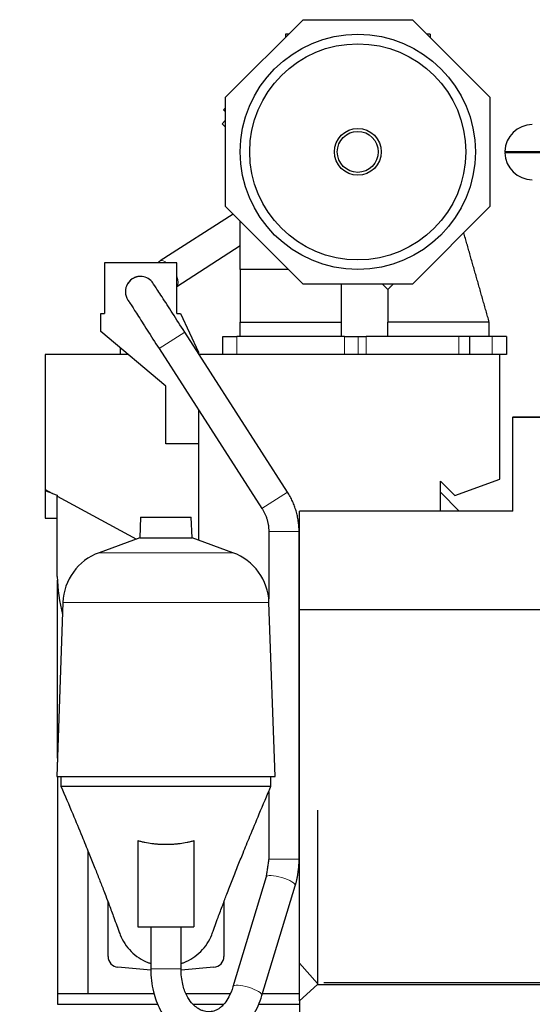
# Model space of a CAD drawing. Header units: inches. Extents: x 0 to 23760, y -13 to 16800.
# Tile 97 of 247: x 1380 to 2088, y 13275 to 14634. Entities that reach past the tile are written whole.
import ezdxf

# ---------------------------------------------------------------- set-up
doc = ezdxf.new("R2010")
doc.units = ezdxf.units.IN
doc.layers.add('1', color=7, linetype='Continuous', true_color=0xffffff)
doc.layers.add('254', color=7, linetype='Continuous', true_color=0xffffff)
doc.styles.add('latin_extended', font='simplex.shx')
doc.dimstyles.get("Standard").update_dxf_attribs({"dimtxt": 0.18, "dimasz": 0.18, "dimexe": 0.18, "dimexo": 0.0625, "dimgap": 0.09, "dimtad": 0, "dimtih": 1, "dimtoh": 1, "dimdec": 4, "dimzin": 0, "dimdsep": 46, "dimtxsty": 'Standard', "dimcen": 0.09, "dimadec": 0, "dimazin": 0, "dimtfac": 1, "dimtdec": 4, "dimtofl": 0, "dimtmove": 0, "dimatfit": 3, "dimfxl": 1, "dimtolj": 1, "dimtzin": 0, "dimarcsym": 0})

# ---------------------------------------------------------------- blocks, each defined once
blk = doc.blocks.new('_U1')
at = {"layer": '254', "color": 3, "linetype": 'Continuous', "lineweight": 13, "transparency": 16777216}
for p, q in [((9381.2, 13713.8), (9381.2, 10310.8)), ((1141.5, 11977.8), (1141.5, 10310.8)), ((1281.5, 10350.8), (9241.2, 10350.8))]:
    blk.add_line(p, q, dxfattribs=at)
at = {"layer": '254', "color": 3, "transparency": 16777216}
for points in [[(1281.5, 10374.1), (1281.5, 10327.5), (1141.5, 10350.8)], [(9241.2, 10327.5), (9241.2, 10374.1), (9381.2, 10350.8)]]:
    blk.add_solid(points, dxfattribs=at)
at = {"layer": 'Defpoints', "color": 0, "transparency": 16777216}
for p in [(9381.2, 13753.8), (1141.5, 12017.8), (9381.2, 10350.8)]:
    blk.add_point(p, dxfattribs=at)
at = {"layer": '254', "color": 2, "lineweight": 13, "transparency": 16777216, "insert": (4376.5, 10560.8), "char_height": 140, "attachment_point": 1, "style": 'latin_extended'}
blk.add_mtext('\\A1;8240', dxfattribs=at)

msp = doc.modelspace()

# ---------------------------------------------------------------- linework, layer by layer
at = {"layer": '1', "color": 2, "linetype": 'Continuous', "lineweight": 25}
for p, q in [((1664.562, 14527.375), (1771.468, 14634.281)), ((1771.468, 14634.281), (1922.656, 14634.281)), ((1922.656, 14634.281), (2029.562, 14527.375)), ((1751.468, 14614.281), (1747.062, 14614.281)), ((1747.062, 14614.281), (1747.062, 14609.875)), ((1947.062, 14614.281), (1942.656, 14614.281)), ((1947.062, 14614.281), (1947.062, 14609.875)), ((1664.562, 14376.187), (1664.562, 14527.375)), ((2029.562, 14527.375), (2029.562, 14376.187)), ((1661.8, 14509.764), (1664.562, 14512.526)), ((1664.562, 14507.002), (1661.8, 14509.764)), ((1664.562, 14495.556), (1659.679, 14490.672)), ((1659.679, 14490.672), (1664.562, 14485.788)), ((2050.068, 14452.431), (2051.068, 14451.404)), ((2050.068, 14452.431), (2189.293, 14452.431)), ((2050.068, 14450.377), (2051.068, 14451.404)), ((2190.479, 14450.377), (2050.068, 14450.377)), ((2051.068, 14451.404), (2189.888, 14451.404)), ((1771.468, 14269.281), (1664.562, 14376.187)), ((2029.562, 14376.187), (1922.656, 14269.281)), ((1674.809, 14365.935), (1574.035, 14301.104)), ((1684.562, 14289.281), (1684.562, 14356.186)), ((1597.105, 14266.005), (1684.562, 14322.269)), ((1497.104, 14298.781), (1497.104, 14228.781)), ((1597.104, 14298.781), (1497.104, 14298.781)), ((1597.104, 14228.781), (1597.104, 14298.781)), ((1684.647, 14289.281), (1684.562, 14289.281)), ((1684.838, 14289.281), (1684.64, 14289.281)), ((1922.656, 14269.281), (1771.468, 14269.281)), ((1881.069, 14269.281), (1888.567, 14261.783)), ((1492.104, 14228.781), (1497.104, 14228.781)), ((1492.104, 14203.781), (1492.104, 14228.781)), ((1597.104, 14228.781), (1602.104, 14228.781)), ((1602.104, 14228.781), (1627.104, 14175.168)), ((1684.562, 14216.781), (1754.669, 14216.781)), ((1684.562, 14196.781), (1684.562, 14216.781)), ((1754.669, 14216.781), (1824.567, 14216.781)), ((1824.567, 14196.781), (1824.567, 14216.781)), ((1888.567, 14196.781), (1888.567, 14216.781)), ((1888.567, 14216.781), (1888.595, 14216.781)), ((2028.539, 14216.781), (2028.567, 14216.781)), ((2028.567, 14196.781), (2028.567, 14216.781)), ((2028.567, 14216.781), (2028.567, 14216.781)), ((1582.104, 14128.262), (1492.104, 14203.781)), ((1750.002, 13982.143), (1608.006, 14202.863)), ((1660.567, 14196.781), (1680.067, 14196.781)), ((1660.567, 14171.781), (1660.567, 14196.781)), ((1828.663, 14196.781), (1680.067, 14196.781)), ((1828.663, 14196.781), (1847.715, 14196.781)), ((1847.715, 14196.781), (1858.462, 14196.781)), ((1986.567, 14196.781), (1858.462, 14196.781)), ((2001.567, 14196.781), (1986.567, 14196.781)), ((2032.567, 14196.781), (2001.565, 14196.781)), ((2001.567, 14196.781), (2001.567, 14171.781)), ((2052.567, 14196.781), (2032.567, 14196.781)), ((2052.567, 14196.781), (2052.567, 14171.781)), ((1519.101, 14181.128), (1519.101, 14171.781)), ((1572.684, 14180.139), (1714.681, 13959.419)), ((1530.24, 14171.781), (1415.104, 14171.781)), ((1415.104, 14171.781), (1415.104, 13985.643)), ((1627.104, 14175.168), (1627.104, 14173.176)), ((2043.304, 14171.781), (1628.008, 14171.781)), ((1828.663, 14171.781), (1680.067, 14171.781)), ((2043.304, 13999.781), (2043.304, 14171.781)), ((2052.567, 14171.781), (2043.305, 14171.781)), ((1582.104, 14048.781), (1582.104, 14128.262)), ((1627.104, 14095.54), (1627.104, 13915.585)), ((2061.104, 14085.796), (2123.104, 14085.796)), ((2061.104, 14085.796), (2061.104, 14085.692)), ((2061.104, 13955.796), (2061.104, 14085.692)), ((2061.104, 14085.692), (2123.104, 14085.692)), ((1627.104, 14048.781), (1582.104, 14048.781)), ((1961.104, 13997.315), (1980.943, 13977.476)), ((1961.104, 13955.792), (1961.104, 13997.315)), ((1980.943, 13977.476), (2043.304, 13999.781)), ((1415.104, 13985.643), (1415.104, 13983.781)), ((1415.104, 13985.643), (1425.507, 13979.995)), ((1415.104, 13983.783), (1415.104, 13945.796)), ((1425.507, 13979.995), (1415.104, 13983.781)), ((1425.507, 13979.995), (1431.835, 13977.691)), ((1431.835, 13977.691), (1431.835, 13976.559)), ((1431.835, 13865.528), (1431.835, 13976.559)), ((1431.835, 13976.559), (1541.311, 13917.118)), ((1961.102, 13981.783), (1987.088, 13955.797)), ((1961.102, 13981.783), (1987.088, 13955.797)), ((1766.604, 13819.692), (1766.604, 13955.796)), ((2061.104, 13955.796), (1766.604, 13955.796)), ((1415.104, 13945.796), (1431.835, 13945.796)), ((1547.052, 13947.321), (1546.058, 13918.845)), ((1547.052, 13947.321), (1582.104, 13947.321)), ((1582.104, 13947.321), (1617.157, 13947.321)), ((1618.151, 13918.845), (1617.157, 13947.321)), ((1724.062, 13927.498), (1724.062, 13834.657)), ((1766.062, 13475.236), (1766.062, 13927.498)), ((1546.058, 13918.845), (1489.76, 13898.354)), ((1546.058, 13918.845), (1582.104, 13918.845)), ((1582.104, 13918.845), (1618.151, 13918.845)), ((1674.449, 13898.354), (1618.151, 13918.845)), ((1432.104, 13614.782), (1432.104, 13860.485)), ((1439.8, 13829.59), (1431.411, 13589.367)), ((1732.798, 13589.367), (1724.409, 13829.59)), ((1766.604, 13331.536), (1766.604, 13819.692)), ((1766.604, 13819.692), (2123.104, 13819.692)), ((1432.3, 13614.781), (1432.104, 13614.781)), ((1432.104, 13614.781), (1432.104, 13609.22)), ((1431.411, 13589.367), (1582.104, 13589.367)), ((1432.104, 13589.365), (1432.104, 13289.781)), ((1437.104, 13589.367), (1437.104, 13575.796)), ((1582.104, 13589.367), (1732.798, 13589.367)), ((1727.104, 13575.796), (1727.104, 13589.367)), ((1724.062, 13568.628), (1724.062, 13475.236)), ((1791.604, 13542.983), (1791.604, 13301.95)), ((1543.454, 13500.753), (1543.454, 13381.796)), ((1620.755, 13500.753), (1620.755, 13381.796)), ((1474.104, 13487.259), (1474.104, 13289.796)), ((1720.505, 13450.692), (1674.55, 13299.1)), ((1714.744, 13286.915), (1760.699, 13438.507)), ((1502.104, 13340.796), (1502.104, 13416.181)), ((1662.104, 13416.182), (1662.104, 13340.796)), ((1543.454, 13381.796), (1620.755, 13381.796)), ((1561.104, 13381.796), (1561.104, 13323.644)), ((1603.104, 13323.644), (1603.104, 13381.796)), ((1561.313, 13321.871), (1515.797, 13325.853)), ((1648.412, 13325.853), (1603.283, 13321.905)), ((1766.604, 13279.775), (1766.604, 13331.539)), ((1766.604, 13331.536), (1791.604, 13303.351)), ((1791.604, 13301.95), (1766.604, 13279.775)), ((1791.604, 13301.95), (2123.104, 13301.95)), ((1800.09, 13304.721), (2123.104, 13304.721)), ((1432.104, 13289.783), (1432.104, 13274.781)), ((1432.104, 13289.781), (1565.697, 13289.781)), ((1474.104, 13289.796), (1565.686, 13289.796)), ((1609.777, 13289.796), (1670.845, 13289.796)), ((1609.779, 13289.781), (1670.844, 13289.781)), ((1715.608, 13289.781), (1766.599, 13289.781)), ((1715.614, 13289.796), (1766.603, 13289.796)), ((1432.104, 13274.781), (1571.25, 13274.781)), ((1619.68, 13274.781), (1661.799, 13274.781)), ((1709.335, 13274.781), (1766.601, 13274.781)), ((1766.604, 13279.775), (1766.604, 12665.725))]:
    msp.add_line(p, q, dxfattribs=at)
at = {"layer": '1', "color": 110, "linetype": 'Continuous', "lineweight": 13}
for p, q in [((1608.006, 14202.863), (1572.684, 14180.139)), ((1680.067, 14196.781), (1680.067, 14171.781)), ((1828.663, 14171.781), (1828.663, 14196.781)), ((1847.715, 14171.781), (1847.715, 14196.781)), ((1858.462, 14196.781), (1858.462, 14171.781)), ((1986.567, 14171.781), (1986.567, 14196.781)), ((2032.567, 14171.781), (2032.567, 14196.781)), ((1750.002, 13982.143), (1714.681, 13959.419)), ((1766.062, 13927.498), (1724.062, 13927.498)), ((1489.76, 13898.354), (1582.104, 13898.354)), ((1582.104, 13898.354), (1674.449, 13898.354)), ((1439.8, 13829.59), (1582.104, 13829.59)), ((1582.104, 13829.59), (1724.409, 13829.59)), ((1766.062, 13475.236), (1724.062, 13475.236)), ((1561.104, 13323.644), (1603.104, 13323.644))]:
    msp.add_line(p, q, dxfattribs=at)
at = {"layer": '1', "color": 2, "linetype": 'Continuous', "lineweight": 25}
for radius in [162.362, 149.215, 32.362, 28.291]:
    msp.add_circle((1847.062, 14451.781), radius, dxfattribs=at)
for centre, radius, start, end in [((2088.104, 14451.404), 38.05, 90, 178.453367), ((2088.104, 14451.404), 38.05, 181.546633, 270), ((1547.062, 14258.781), 21, 90, 221.90625), ((1547.062, 14258.781), 21, 41.88375, 90), ((1515.753, 13826.938), 76, 110, 178), ((1648.455, 13826.938), 76, 2, 70), ((1709.039, 13877.783), 277.474, 182.531357, 193.492239), ((1517.104, 13340.796), 15, 180, 265), ((1647.104, 13340.796), 15, 275, 0)]:
    msp.add_arc(centre, radius, start, end, dxfattribs=at)
at = {"layer": '1', "color": 110, "linetype": 'Continuous', "lineweight": 13}
for centre, major_axis, ratio, start_param, end_param in [((1585.397, 14283.443), (11.362, -17.661), 0.43020883, 2.29257724, 3.13737113), ((1585.397, 14283.443), (11.362, -17.661), 0.43020883, 0.04673119, 1.13224963), ((1740.602, 13444.599), (20.097, -6.092), 0.26120987, 0, 3.14159265), ((1694.647, 13293.008), (20.097, -6.092), 0.26120987, 0, 3.13432772)]:
    msp.add_ellipse(centre, major_axis=major_axis, ratio=ratio, start_param=start_param, end_param=end_param, dxfattribs=at)
at = {"layer": '1', "color": 2, "linetype": 'Continuous', "lineweight": 25}
for points, degree in [([(2028.567, 14216.781), (2011.011, 14278.43), (1993.456, 14340.079)], 2), ([(2028.567, 14216.781), (2011.012, 14278.43), (1993.456, 14340.079)], 2), ([(1574.031, 14301.102), (1572.736, 14300.268), (1571.468, 14299.452), (1570.228, 14298.653)], 3), ([(1684.562, 14289.281), (1684.562, 14253.031), (1684.562, 14216.781)], 2), ([(1684.562, 14289.281), (1684.562, 14253.031), (1684.562, 14216.781)], 2), ([(1824.567, 14216.781), (1824.567, 14243.03), (1824.567, 14269.28)], 2), ([(1888.567, 14261.783), (1888.567, 14239.282), (1888.567, 14216.781)], 2), ([(1888.567, 14261.783), (1888.567, 14239.282), (1888.567, 14216.781)], 2), ([(1888.629, 14261.846), (1890.135, 14263.351)], 1), ([(1890.135, 14263.351), (1896.064, 14269.281)], 1), ([(1958.567, 14216.781), (1888.567, 14216.781)], 1), ([(2028.567, 14216.781), (1958.567, 14216.781)], 1), ([(1766.062, 13927.498), (1765.692, 13957.072), (1750.002, 13982.143)], 2), ([(1714.681, 13959.419), (1724.168, 13944.868), (1724.062, 13927.498)], 2), ([(1437.104, 13575.796), (1437.104, 13575.796), (1437.221, 13575.796), (1437.745, 13575.796), (1438.616, 13575.796), (1439.833, 13575.796), (1441.393, 13575.796), (1443.292, 13575.796), (1445.526, 13575.796), (1448.088, 13575.796), (1450.973, 13575.796), (1454.174, 13575.796), (1457.684, 13575.796), (1461.493, 13575.796), (1465.592, 13575.796), (1469.973, 13575.796), (1474.623, 13575.796), (1479.533, 13575.796), (1484.689, 13575.796), (1490.08, 13575.796), (1495.693, 13575.796), (1501.514, 13575.796), (1507.53, 13575.796), (1513.724, 13575.796), (1520.084, 13575.796), (1526.593, 13575.796), (1533.236, 13575.796), (1539.996, 13575.796), (1546.858, 13575.796), (1553.805, 13575.796), (1560.82, 13575.796), (1567.886, 13575.796), (1574.987, 13575.796), (1582.104, 13575.796), (1589.222, 13575.796), (1596.323, 13575.796), (1603.389, 13575.796), (1610.404, 13575.796), (1617.351, 13575.796), (1624.213, 13575.796), (1630.973, 13575.796), (1637.616, 13575.796), (1644.125, 13575.796), (1650.484, 13575.796), (1656.679, 13575.796), (1662.694, 13575.796), (1668.515, 13575.796), (1674.128, 13575.796), (1679.52, 13575.796), (1684.676, 13575.796), (1689.585, 13575.796), (1694.236, 13575.796), (1698.616, 13575.796), (1702.716, 13575.796), (1706.525, 13575.796), (1710.034, 13575.796), (1713.235, 13575.796), (1716.121, 13575.796), (1718.683, 13575.796), (1720.916, 13575.796), (1722.815, 13575.796), (1724.375, 13575.796), (1725.593, 13575.796), (1726.464, 13575.796), (1726.988, 13575.796), (1727.104, 13575.796), (1727.104, 13575.796)], 3), ([(1724.062, 13475.236), (1720.502, 13450.682)], 1), ([(1760.702, 13438.517), (1765.921, 13456.237), (1766.062, 13475.236)], 2)]:
    msp.add_open_spline(points, degree=degree, dxfattribs=at)
for points, knots in [([(1685.129, 14289.281), (1685.123, 14289.281), (1685.028, 14289.281), (1684.934, 14289.281), (1684.838, 14289.281)], [0, 0, 0, 0, 0.06094147, 1, 1, 1, 1]), ([(1685.673, 14289.281), (1685.668, 14289.281), (1685.486, 14289.281), (1685.302, 14289.281), (1685.129, 14289.281)], [0, 0, 0, 0, 0.02780103, 1, 1, 1, 1]), ([(1686.782, 14289.281), (1686.772, 14289.281), (1686.403, 14289.281), (1686.035, 14289.281), (1685.673, 14289.281)], [0, 0, 0, 0, 0.02690254, 1, 1, 1, 1]), ([(1751.467, 14289.281), (1740.833, 14289.281), (1724.365, 14289.281), (1704.982, 14289.281), (1694.772, 14289.281), (1689.68, 14289.281), (1687.5, 14289.281), (1686.782, 14289.281)], [0, 0, 0, 0, 0.49318875, 0.76373395, 0.89900656, 0.96664286, 1, 1, 1, 1]), ([(1546.809, 14279.73), (1546.723, 14279.746), (1544.456, 14280.148), (1540.467, 14278.872), (1535.214, 14276.444), (1530.56, 14272.33), (1528.348, 14268.555), (1527.447, 14266.195)], [0, 0, 0, 0, 0.01047978, 0.27583607, 0.47045361, 0.70972914, 1, 1, 1, 1]), ([(1608.006, 14202.863), (1602.031, 14212.151), (1590.915, 14229.408), (1575.847, 14252.736), (1565.517, 14268.639), (1562.967, 14272.462), (1562.699, 14272.798)], [0, 0, 0, 0, 0.24614092, 0.4949462, 0.74637971, 1, 1, 1, 1]), ([(1531.425, 14244.764), (1531.309, 14244.863), (1533.018, 14242.065), (1541.998, 14227.952), (1556.019, 14206.065), (1566.77, 14189.333), (1572.684, 14180.139)], [0, 0, 0, 0, 0.24620599, 0.49472872, 0.74599834, 1, 1, 1, 1]), ([(1437.104, 13575.796), (1442.6, 13562.963), (1452.426, 13539.783), (1465.152, 13509.217), (1475.055, 13485.002), (1482.783, 13465.799), (1489.462, 13448.951), (1494.644, 13435.663), (1499.358, 13423.432), (1504.312, 13410.414), (1510.771, 13393.118), (1515.47, 13380.183), (1518.058, 13372.948)], [0, 0, 0, 0, 0.18402686, 0.33456145, 0.44768815, 0.54021815, 0.61874483, 0.69652003, 0.74127411, 0.80513334, 0.89060666, 1, 1, 1, 1]), ([(1646.148, 13372.941), (1648.733, 13380.168), (1653.428, 13393.093), (1660.142, 13411.075), (1665.509, 13425.165), (1669.839, 13436.374), (1673.522, 13445.818), (1677.248, 13455.279), (1682.252, 13467.872), (1689.166, 13485.056), (1699.063, 13509.254), (1711.794, 13539.817), (1721.612, 13562.975), (1727.104, 13575.796)], [0, 0, 0, 0, 0.10934265, 0.19482494, 0.26906532, 0.31935728, 0.36604593, 0.41144256, 0.45983201, 0.55233019, 0.66540263, 0.8158671, 1, 1, 1, 1]), ([(1543.454, 13500.753), (1545.038, 13500.331), (1546.624, 13499.936), (1549.803, 13499.199), (1551.395, 13498.856), (1556.18, 13497.906), (1559.382, 13497.377), (1564.202, 13496.741), (1565.812, 13496.556), (1569.036, 13496.237), (1570.652, 13496.103), (1573.888, 13495.889), (1575.51, 13495.809), (1578.758, 13495.701), (1580.385, 13495.674), (1583.645, 13495.672), (1585.278, 13495.697), (1587.322, 13495.763), (1587.732, 13495.778), (1588.346, 13495.803), (1588.55, 13495.811), (1588.959, 13495.829), (1589.982, 13495.877), (1591.003, 13495.935), (1593.451, 13496.095), (1595.078, 13496.228), (1598.325, 13496.548), (1599.945, 13496.734), (1604.791, 13497.371), (1608.006, 13497.902), (1612.805, 13498.854), (1614.4, 13499.197), (1617.583, 13499.936), (1619.171, 13500.331), (1620.755, 13500.753)], [0, 0, 0, 0, 0.0625, 0.0625, 0.125, 0.125, 0.25, 0.25, 0.3125, 0.3125, 0.375, 0.375, 0.4375, 0.4375, 0.5, 0.5, 0.5625, 0.5625, 0.578125, 0.578125, 0.5859375, 0.5859375, 0.59375, 0.625, 0.625, 0.6875, 0.6875, 0.75, 0.75, 0.875, 0.875, 0.9375, 0.9375, 1, 1, 1, 1]), ([(1517.68, 13374.037), (1518.049, 13372.943), (1519.988, 13367.647), (1524.759, 13358.365), (1533.674, 13347.365), (1544.674, 13338.451), (1554.119, 13333.595), (1559.588, 13331.619), (1560.851, 13331.203)], [0, 0, 0, 0, 0.05692038, 0.27626673, 0.49561307, 0.71495942, 0.93430577, 1, 1, 1, 1]), ([(1603.352, 13331.201), (1604.617, 13331.617), (1610.087, 13333.594), (1619.535, 13338.451), (1630.535, 13347.365), (1639.45, 13358.365), (1644.214, 13367.634), (1646.15, 13372.918), (1646.516, 13373.999)], [0, 0, 0, 0, 0.06584001, 0.2853067, 0.5047734, 0.7242401, 0.94370679, 1, 1, 1, 1]), ([(1561.104, 13323.644), (1561.091, 13312.664), (1563.378, 13293.306), (1572.489, 13268.295), (1583.571, 13251.53), (1593.522, 13241.347), (1601.869, 13234.953), (1612.011, 13228.884), (1625.544, 13223.78), (1639.715, 13222.244), (1651.118, 13223.192), (1661.128, 13225.378), (1673.742, 13230.501), (1688.964, 13241.29), (1704.29, 13260.282), (1711.739, 13276.98), (1714.747, 13286.925)], [0, 0, 0, 0, 0.11641408, 0.21608997, 0.29550708, 0.35437602, 0.39326292, 0.42825285, 0.50469505, 0.57885159, 0.61306712, 0.65330129, 0.71274561, 0.79130194, 0.88845561, 1, 1, 1, 1]), ([(1674.547, 13299.09), (1673.032, 13293.879), (1669.76, 13285.66), (1663.89, 13276.64), (1658.916, 13271.53), (1653.875, 13267.731), (1648.034, 13265.047), (1641.096, 13264.072), (1634.712, 13265.105), (1629.106, 13267.364), (1623.552, 13270.717), (1616.924, 13276.88), (1609.978, 13287.226), (1604.32, 13303.279), (1603.016, 13316.087), (1603.104, 13323.644)], [0, 0, 0, 0, 0.09832661, 0.17241435, 0.2279096, 0.26664305, 0.34336133, 0.42921895, 0.51311642, 0.55545985, 0.61117425, 0.68254761, 0.76978571, 0.87371406, 1, 1, 1, 1])]:
    msp.add_open_spline(points, degree=3, knots=knots, dxfattribs=at)

# ---------------------------------------------------------------- dimensions: what is measured, and where the dimension line sits
at = {"layer": '254', "color": 2, "linetype": 'Continuous', "lineweight": 13}
dim = msp.add_linear_dim(base=(9381.195, 10350.796), p1=(1141.522, 12017.796), p2=(9381.195, 13753.796), dimstyle='Standard', override={"dimscale": 40, "dimtxt": 3.5, "dimasz": 3.5, "dimexe": 1, "dimexo": 1, "dimgap": 1.75, "dimtad": 1, "dimtih": 1, "dimtoh": 0, "dimdec": 0, "dimlfac": 1, "dimzin": 8, "dimdsep": 46, "dimlunit": 2, "dimtxsty": 'latin_extended', "dimsah": 1, "dimse1": 0, "dimse2": 0, "dimsd1": 0, "dimsd2": 0, "dimclrd": 3, "dimclre": 3, "dimclrt": 2, "dimtol": 0, "dimtm": -0.1, "dimtfac": 0.714286, "dimtdec": 3, "dimtofl": 1, "dimtmove": 0, "dimtzin": 8, "dimlwd": 13, "dimlwe": 13}, dxfattribs=at)
dim.commit()
dim.dimension.update_dxf_attribs({"geometry": '_U1', "text_midpoint": (4623.12, 10350.796), "dimtype": 160})

doc.saveas('drawing.dxf')
